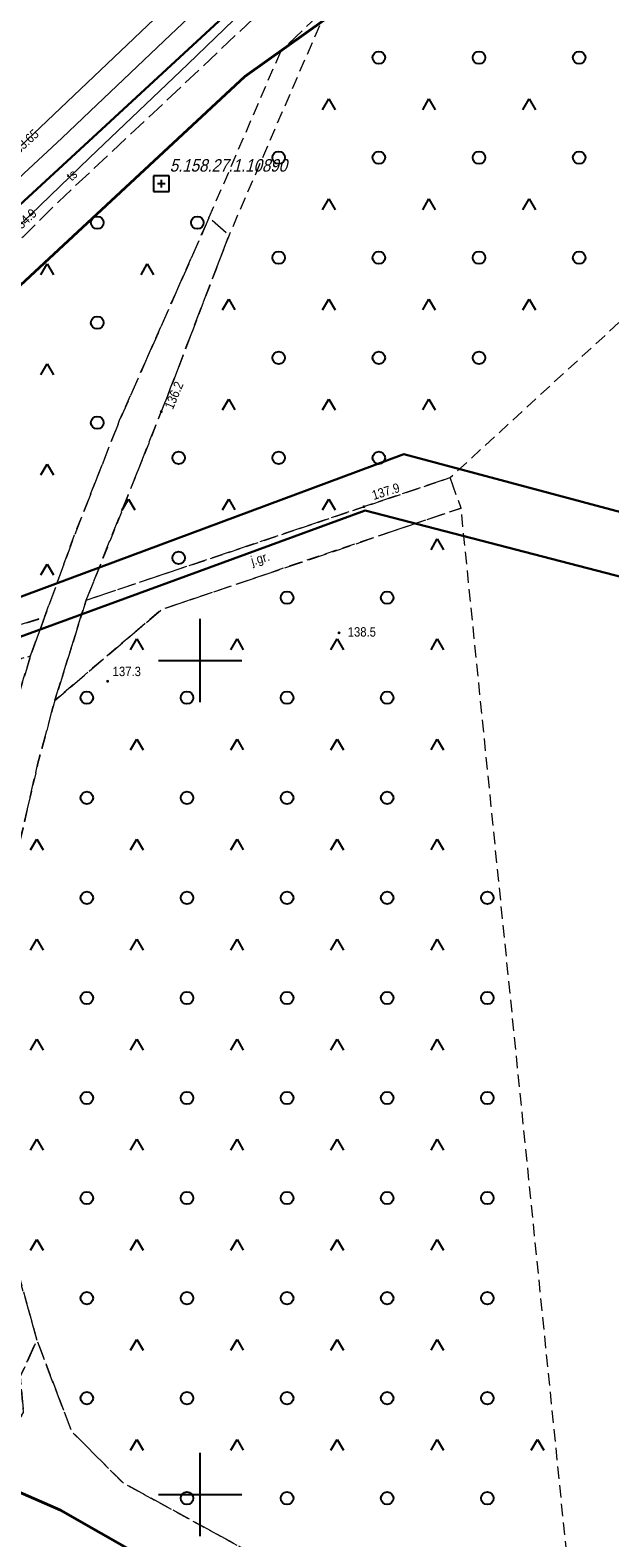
# Model space of a CAD drawing. Header units: metres. Extents: x 5548743 to 5556416, y 5707500 to 5714000.
# Tile 43 of 203: x 5551880 to 5551949, y 5711295 to 5711476. Entities that reach past the tile are written whole.
import ezdxf
from ezdxf.enums import TextEntityAlignment as Align

# ---------------------------------------------------------------- set-up
doc = ezdxf.new("R2010")
doc.units = ezdxf.units.M
doc.header["$MEASUREMENT"] = 0
for name, pattern in [('1.5_0.75', [2.25, 1.5, -0.75]), ('2.25_0.75', [3, 2.25, -0.75]), ('219-1000', [0])]:
    doc.linetypes.add(name, pattern=pattern)
doc.layers.get('0').update_dxf_attribs({"color": 2, "linetype": 'CONTINUOUS', "lineweight": 5})
for name, color, linetype in [('216-obręb ewidencyjny', 7, 'CONTINUOUS'), ('217-kontur klasyfikacyjny', 7, 'CONTINUOUS'), ('218-kontur użytku gruntowego', 7, 'CONTINUOUS'), ('219-działka ewidencyjna', 7, 'CONTINUOUS'), ('jezdnia', 7, 'CONTINUOUS'), ('jezdnia-Atr17', 7, 'CONTINUOUS'), ('pikieta naturalna', 7, 'CONTINUOUS'), ('pikieta naturalna-Atr2', 7, 'CONTINUOUS'), ('przewód kanalizacyjny', 7, 'CONTINUOUS'), ('przewód telekomunikacyjny podziemny', 7, 'CONTINUOUS'), ('przewód telekomunikacyjny podziemny-Atr1', 7, 'CONTINUOUS'), ('rzedna', 7, 'CONTINUOUS'), ('rzedna-Atr2', 7, 'CONTINUOUS'), ('Szczegółowa osnowa geodezyjna pozioma', 7, 'CONTINUOUS'), ('Szczegółowa osnowa geodezyjna pozioma-Atr103', 7, 'CONTINUOUS'), ('teren zalesiony', 7, 'CONTINUOUS'), ('Wstawianie ramki sekcyjnej z opisem', 7, 'CONTINUOUS')]:
    doc.layers.add(name, color=color, linetype=linetype)
doc.styles.get("Standard").update_dxf_attribs({"font": 'Working1250', "width": 0.75})

# ---------------------------------------------------------------- blocks, each defined once
blk = doc.blocks.new('OTZK3')
at = {"color": 0, "linetype": 'Continuous'}
for p, q in [((-0.75, -0.433), (0, 0.866)), ((0, 0.866), (0.75, -0.433))]:
    blk.add_line(p, q, dxfattribs=at)
blk = doc.blocks.new('OTZK1')
at = {"color": 0, "linetype": 'Continuous'}
blk.add_circle((0, 0), 0.75, dxfattribs=at)
blk = doc.blocks.new('PW01')
at = {"linetype": 'Continuous', "lineweight": 13}
h = blk.add_hatch(color=0, dxfattribs=at)
edge = h.paths.add_edge_path()
edge.add_arc((0, 0), 0.18, 0, 360)
blk = doc.blocks.new('OSSP')
at = {"color": 0}
for p, q in [((-0.939, 0.938), (-0.939, -0.938)), ((-0.939, 0.938), (-0.939, -0.938)), ((0.936, 0.938), (-0.939, 0.938)), ((0.936, 0.938), (-0.939, 0.938)), ((0.45, 0), (-0.45, 0)), ((0.45, 0), (-0.45, 0)), ((0, -0.45), (0, 0.45)), ((0, -0.45), (0, 0.45)), ((0.936, -0.938), (0.936, 0.938)), ((0.936, -0.938), (0.936, 0.938)), ((-0.939, -0.938), (0.936, -0.938)), ((-0.939, -0.938), (0.936, -0.938))]:
    blk.add_line(p, q, dxfattribs=at)
blk = doc.blocks.new('RAMKA1000K')
at = {"color": 0}
for p, q in [((700, 395), (700, 405)), ((695, 400), (705, 400)), ((700, 295), (700, 305)), ((695, 300), (705, 300))]:
    blk.add_line(p, q, dxfattribs=at)

msp = doc.modelspace()

# ---------------------------------------------------------------- linework, layer by layer
at = {"layer": '216-obręb ewidencyjny', "color": 4, "linetype": 'Continuous', "lineweight": 35, "flags": 128}
for points in [[(5551788.66, 5710987.51), (5551802.24, 5711129.93), (5551831.94, 5711232.47), (5551862.61, 5711261.35), (5551872.89, 5711270.89), (5551886.05, 5711286.29), (5551892.76, 5711290.25), (5551897.77, 5711289.86), (5551883.27, 5711298.11), (5551772.64, 5711346.55), (5551803.77, 5711375.52), (5551811.47, 5711382.69), (5551905.37, 5711470.06), (5551955.7, 5711505.94), (5552039.74, 5711552.34), (5552164.86, 5711578.01), (5552188.96, 5711591.55), (5552206.34, 5711605.86), (5552242.43, 5711655.77), (5552341.22, 5711740), (5552386.72, 5711777.83), (5552390.76, 5711790.34), (5552430.77, 5711812.79), (5552196.55, 5711872.33)], [(5552528.77, 5711746.49), (5552386.72, 5711777.83), (5552341.22, 5711740), (5552242.43, 5711655.77), (5552206.34, 5711605.86), (5552188.96, 5711591.55), (5552164.86, 5711578.01), (5552039.74, 5711552.34), (5551955.7, 5711505.94), (5551905.37, 5711470.06), (5551811.47, 5711382.69), (5551803.77, 5711375.52), (5551772.64, 5711346.55), (5551883.27, 5711298.11), (5551897.77, 5711289.86), (5551892.76, 5711290.25), (5551886.05, 5711286.29), (5551872.89, 5711270.89), (5551862.61, 5711261.35), (5551831.94, 5711232.47), (5551802.24, 5711129.93), (5551788.66, 5710987.51)]]:
    msp.add_lwpolyline(points, dxfattribs=at)
at = {"layer": '217-kontur klasyfikacyjny', "color": 3, "linetype": '1.5_0.75', "lineweight": 18, "flags": 128}
msp.add_lwpolyline([(5551837.87, 5711417.24), (5551926.63, 5711499.24)], dxfattribs=at)
at = {"layer": '218-kontur użytku gruntowego', "color": 70, "linetype": '1.5_0.75', "lineweight": 18, "flags": 128}
for points in [[(5551905.37, 5711470.06), (5551955.7, 5711505.94)], [(5551955.7, 5711505.94), (5551905.37, 5711470.06)], [(5551837.87, 5711417.24), (5551926.63, 5711499.24)], [(5551926.63, 5711499.24), (5551837.87, 5711417.24)], [(5551811.47, 5711382.69), (5551905.37, 5711470.06)], [(5551905.37, 5711470.06), (5551811.47, 5711382.69)], [(5551924.42, 5711424.74), (5551811.47, 5711382.69)], [(5551811.47, 5711382.69), (5551924.42, 5711424.74)], [(5552088.53, 5711380.88), (5551924.42, 5711424.74)], [(5551924.42, 5711424.74), (5552088.53, 5711380.88)], [(5551803.77, 5711375.52), (5551919.77, 5711418.02)], [(5551919.77, 5711418.02), (5551803.77, 5711375.52)], [(5551919.77, 5711418.02), (5552085.8, 5711374.92)], [(5552085.8, 5711374.92), (5551919.77, 5711418.02)], [(5551883.27, 5711298.11), (5551873.57, 5711302.36)], [(5551873.57, 5711302.36), (5551883.27, 5711298.11)], [(5551897.77, 5711289.86), (5551883.27, 5711298.11)], [(5551883.27, 5711298.11), (5551897.77, 5711289.86)]]:
    msp.add_lwpolyline(points, dxfattribs=at)
at = {"layer": '219-działka ewidencyjna', "color": 94, "linetype": '219-1000', "lineweight": 30, "flags": 128}
for points in [[(5551955.7, 5711505.94), (5551905.37, 5711470.06)], [(5551926.63, 5711499.24), (5551837.87, 5711417.24)], [(5551905.37, 5711470.06), (5551811.47, 5711382.69)], [(5551924.42, 5711424.74), (5551811.47, 5711382.69)], [(5551924.42, 5711424.74), (5552088.53, 5711380.88)], [(5551919.77, 5711418.02), (5551803.77, 5711375.52)], [(5551919.77, 5711418.02), (5552085.8, 5711374.92)], [(5551772.64, 5711346.55), (5551883.27, 5711298.11)], [(5551883.27, 5711298.11), (5551897.77, 5711289.86)]]:
    msp.add_lwpolyline(points, dxfattribs=at)
at = {"layer": 'jezdnia', "color": 252, "linetype": '2.25_0.75', "lineweight": 18, "flags": 128}
for points in [[(5551583.96, 5711391.49), (5551583.47, 5711386.8), (5551603.84, 5711384.02), (5551620.25, 5711381.14), (5551624.88, 5711380.41), (5551625.4, 5711379.68), (5551633.47, 5711377.73), (5551657.63, 5711371.29), (5551670.88, 5711366.71), (5551686.36, 5711359.46), (5551708.22, 5711348.62), (5551722.95, 5711340.89), (5551727.18, 5711339.32), (5551731.27, 5711338.24), (5551734.43, 5711337.43), (5551738.91, 5711337.13), (5551747.14, 5711337.54), (5551752.95, 5711338.25), (5551769.3, 5711343.77), (5551772.6, 5711347.23), (5551803.77, 5711375.52), (5551811.47, 5711382.69), (5551811.61, 5711382.81), (5551816.59, 5711387.44), (5551905.37, 5711470.06), (5551909.71, 5711473.15), (5551923.92, 5711486.54), (5551930.82, 5711492.48), (5551938.87, 5711499.01), (5551944.67, 5711502.93), (5551965.31, 5711514.64), (5551981.54, 5711523.95), (5552001.63, 5711534.18), (5552041.68, 5711554.65), (5552048.8, 5711557.85), (5552057.1, 5711560.04), (5552064.15, 5711562.19), (5552079.95, 5711565.02), (5552085.93, 5711565.96), (5552085.44, 5711571.33), (5552074.18, 5711569.3), (5552061.93, 5711567.03), (5552054.47, 5711565.02), (5552051.07, 5711563.88), (5552045.7, 5711561.76), (5552027.78, 5711553.43), (5552008.24, 5711543.85), (5551987.35, 5711532.06), (5551949.78, 5711511.09), (5551941.65, 5711506.12), (5551935.29, 5711502.67), (5551931.19, 5711499.84), (5551913.85, 5711484.09), (5551898.07, 5711469.13), (5551883.03, 5711455.03), (5551878.74, 5711450.78), (5551859.98, 5711433.7), (5551837.54, 5711412.74), (5551834.18, 5711410.09), (5551813.41, 5711390.56), (5551790.58, 5711368.47), (5551780.69, 5711359.23), (5551765.92, 5711348.44), (5551754.88, 5711343.98), (5551745.52, 5711341.77), (5551738.49, 5711341.89), (5551732.39, 5711343.46), (5551724.95, 5711345.97), (5551690.78, 5711362.5), (5551678.92, 5711368.08), (5551664.88, 5711374.38), (5551654.31, 5711377.45), (5551630.49, 5711383.8), (5551603.84, 5711388.45), (5551592.37, 5711390.03)], [(5551901.06, 5711453.08), (5551890.36, 5711428.83), (5551884.96, 5711415.08), (5551881.37, 5711405.21), (5551879.68, 5711400.56), (5551876.32, 5711389.5), (5551873.79, 5711377.84), (5551871.68, 5711364.97), (5551870.95, 5711352.8), (5551872.87, 5711330.4), (5551878.44, 5711314.14), (5551880.45, 5711318.5), (5551876.41, 5711332.99), (5551875.34, 5711349.42), (5551875.53, 5711358.64), (5551876.37, 5711365.47), (5551877.84, 5711375.83), (5551880.57, 5711387.71), (5551882.6, 5711395.22), (5551886.34, 5711407.23), (5551891.55, 5711420.26), (5551896.47, 5711432.7), (5551903.47, 5711451.02)], [(5551886.34, 5711407.23), (5551882.6, 5711395.22), (5551895.38, 5711406.13), (5551931.28, 5711418.28), (5551929.98, 5711421.95)], [(5551824.85, 5711387.5), (5551822.56, 5711384.29), (5551847.34, 5711391.01), (5551879.68, 5711400.56), (5551881.37, 5711405.21)], [(5551971.08, 5711254.73), (5551957.1, 5711261.74), (5551946.2, 5711270.46), (5551919.6, 5711285.57), (5551890.73, 5711301.42), (5551884.61, 5711307.55), (5551880.45, 5711318.5), (5551878.44, 5711314.14), (5551878.84, 5711309.83), (5551877.5, 5711307.9), (5551875.29, 5711307.34), (5551814.12, 5711332.28), (5551793.46, 5711340.82), (5551776.06, 5711347.65), (5551774.44, 5711348.23), (5551772.64, 5711346.55), (5551883.27, 5711298.11), (5551897.77, 5711289.86), (5551931.11, 5711270.92), (5551968.4, 5711249.68), (5551990.32, 5711236.51), (5552035.32, 5711209.46), (5552062.43, 5711193.21), (5552085.38, 5711183.51), (5552105.27, 5711175.1), (5552162.47, 5711159.78), (5552188.51, 5711156.93), (5552217.35, 5711156.09), (5552247.2, 5711155.54), (5552248.36, 5711153.96), (5552251.19, 5711146.59), (5552252.91, 5711152.6), (5552249.55, 5711158.08), (5552254.61, 5711158.51), (5552255.88, 5711162.93), (5552249.16, 5711162.36), (5552218.45, 5711159.93), (5552189.71, 5711161.11), (5552163.86, 5711164.37), (5552139.49, 5711171.25), (5552120.53, 5711177.59), (5552101.21, 5711182.89), (5552082.4, 5711189.71), (5552063.97, 5711197.66), (5552056.32, 5711202.16), (5552004.97, 5711233.17)]]:
    msp.add_lwpolyline(points, close=True, dxfattribs=at)
at = {"layer": 'przewód kanalizacyjny', "color": 34, "linetype": 'Continuous', "lineweight": 18, "flags": 128}
msp.add_lwpolyline([(5551962.9, 5711525.95), (5551943.2, 5711514.78), (5551917.73, 5711499.07), (5551876.83, 5711460.15), (5551833.57, 5711418.56), (5551792.93, 5711379.16), (5551774.01, 5711361.47), (5551764.56, 5711355.03), (5551753.59, 5711350.56), (5551745.13, 5711349.34), (5551736.57, 5711347.24), (5551729.59, 5711348.7), (5551722.02, 5711352.06), (5551664.97, 5711378.79), (5551663.8, 5711381.13), (5551663.34, 5711384.92), (5551663.88, 5711444.37), (5551664.21, 5711498.23), (5551663.93, 5711576.55), (5551665.4, 5711627.79)], dxfattribs=at)
at = {"layer": 'przewód telekomunikacyjny podziemny', "color": 30, "linetype": 'Continuous', "lineweight": 18, "flags": 128}
for points in [[(5551740.96, 5711343.6), (5551746.97, 5711343.73), (5551752.4, 5711344.71), (5551759.43, 5711347.08), (5551766.92, 5711350.69), (5551768.15, 5711351.72), (5551776.78, 5711357.82), (5551784.63, 5711364.57), (5551795.59, 5711374.78), (5551809.67, 5711388.15), (5551822.45, 5711400.33), (5551835.14, 5711412.15), (5551846.54, 5711422.53), (5551857.66, 5711432.9), (5551867.4, 5711441.98), (5551879.67, 5711453.45), (5551886.76, 5711460.28), (5551898.53, 5711471.53), (5551911.71, 5711484.27), (5551924.96, 5711496.33), (5551934.68, 5711503.78), (5551944.86, 5711510.54), (5551946.97, 5711511.89), (5551956.82, 5711517.55)], [(5551741.06, 5711347.86), (5551744.77, 5711348.49), (5551754.62, 5711350.39), (5551759.23, 5711351.25), (5551763.01, 5711352.72), (5551770.05, 5711356.51), (5551782.17, 5711366.77), (5551792.32, 5711377.2), (5551803.08, 5711386.46), (5551815.98, 5711398.25), (5551828.78, 5711410.55), (5551833.53, 5711415.02), (5551837.81, 5711419.15), (5551841.3, 5711422.99), (5551847.05, 5711428.87), (5551875.53, 5711455.09), (5551878.86, 5711458.42), (5551883.44, 5711462.66), (5551886.82, 5711465.89), (5551896.44, 5711475.06), (5551917.05, 5711494.57)]]:
    msp.add_lwpolyline(points, dxfattribs=at)
at = {"layer": 'teren zalesiony', "color": 3, "linetype": '1.5_0.75', "lineweight": 18, "flags": 128}
for points in [[(5551886.34, 5711407.23), (5551929.98, 5711421.95), (5552035.22, 5711518.73), (5552038.45, 5711539.03), (5552041.42, 5711550.36), (5552029.38, 5711545.47), (5552013.28, 5711537.73), (5551955.7, 5711505.94), (5551914.49, 5711476.56), (5551903.47, 5711451.02), (5551896.47, 5711432.7), (5551891.55, 5711420.26)], [(5551816.59, 5711387.44), (5551824.85, 5711387.5), (5551881.37, 5711405.21), (5551884.96, 5711415.08), (5551890.36, 5711428.83), (5551901.06, 5711453.08), (5551909.71, 5711473.15), (5551905.37, 5711470.06)], [(5551882.6, 5711395.22), (5551880.57, 5711387.71), (5551877.84, 5711375.83), (5551876.37, 5711365.47), (5551875.34, 5711349.42), (5551876.41, 5711332.99), (5551880.45, 5711318.5), (5551884.61, 5711307.55), (5551890.73, 5711301.42), (5551919.6, 5711285.57), (5551946.2, 5711270.46), (5551931.28, 5711418.28), (5551895.38, 5711406.13)], [(5551774.44, 5711348.23), (5551776.06, 5711347.65), (5551793.46, 5711340.82), (5551814.12, 5711332.28), (5551875.29, 5711307.34), (5551877.5, 5711307.9), (5551878.84, 5711309.83), (5551878.44, 5711314.14), (5551872.87, 5711330.4), (5551870.95, 5711352.8), (5551871.68, 5711364.97), (5551873.79, 5711377.84), (5551876.32, 5711389.5), (5551879.68, 5711400.56), (5551847.34, 5711391.01), (5551822.56, 5711384.29), (5551811.61, 5711382.81), (5551803.77, 5711375.52)]]:
    msp.add_lwpolyline(points, close=True, dxfattribs=at)

# ---------------------------------------------------------------- block references
at = {"layer": 'pikieta naturalna', "color": 252, "linetype": 'Continuous', "lineweight": 13}
for p in [(5551895.35, 5711429.86), (5551919.64, 5711418.46), (5551916.65, 5711403.33), (5551888.92, 5711397.52)]:
    msp.add_blockref('PW01', p, dxfattribs=at)
at = {"layer": 'rzedna', "color": 30, "linetype": 'Continuous', "lineweight": 18}
msp.add_blockref('PW01', (5551879.67, 5711453.45), dxfattribs=at)
at = {"layer": 'Szczegółowa osnowa geodezyjna pozioma', "color": 252, "linetype": 'Continuous', "lineweight": 13}
msp.add_blockref('OSSP', (5551895.361, 5711457.188), dxfattribs=at)
at = {"layer": 'teren zalesiony', "color": 3, "linetype": 'Continuous', "lineweight": 18}
for name, p in [('OTZK1', (5551921.426, 5711472.316)), ('OTZK1', (5551933.426, 5711472.316)), ('OTZK1', (5551945.426, 5711472.316)), ('OTZK3', (5551915.426, 5711466.496)), ('OTZK3', (5551927.426, 5711466.496)), ('OTZK3', (5551939.426, 5711466.496)), ('OTZK1', (5551909.426, 5711460.316)), ('OTZK1', (5551921.426, 5711460.316)), ('OTZK1', (5551933.426, 5711460.316)), ('OTZK1', (5551945.426, 5711460.316)), ('OTZK3', (5551915.426, 5711454.496)), ('OTZK3', (5551927.426, 5711454.496)), ('OTZK3', (5551939.426, 5711454.496)), ('OTZK1', (5551887.676, 5711452.526)), ('OTZK1', (5551899.676, 5711452.526)), ('OTZK3', (5551881.676, 5711446.706)), ('OTZK3', (5551893.676, 5711446.706)), ('OTZK1', (5551909.426, 5711448.316)), ('OTZK1', (5551921.426, 5711448.316)), ('OTZK1', (5551933.426, 5711448.316)), ('OTZK1', (5551945.426, 5711448.316)), ('OTZK3', (5551903.426, 5711442.496)), ('OTZK3', (5551915.426, 5711442.496)), ('OTZK3', (5551927.426, 5711442.496)), ('OTZK3', (5551939.426, 5711442.496)), ('OTZK1', (5551887.676, 5711440.526)), ('OTZK1', (5551909.426, 5711436.316)), ('OTZK1', (5551921.426, 5711436.316)), ('OTZK1', (5551933.426, 5711436.316)), ('OTZK3', (5551881.676, 5711434.706)), ('OTZK3', (5551903.426, 5711430.496)), ('OTZK3', (5551915.426, 5711430.496)), ('OTZK3', (5551927.426, 5711430.496)), ('OTZK1', (5551887.676, 5711428.526)), ('OTZK1', (5551897.426, 5711424.316)), ('OTZK1', (5551909.426, 5711424.316)), ('OTZK1', (5551921.426, 5711424.316)), ('OTZK3', (5551881.676, 5711422.706)), ('OTZK3', (5551891.426, 5711418.496)), ('OTZK3', (5551903.426, 5711418.496)), ('OTZK3', (5551915.426, 5711418.496)), ('OTZK3', (5551928.426, 5711413.726)), ('OTZK3', (5551881.676, 5711410.706)), ('OTZK1', (5551897.426, 5711412.316)), ('OTZK1', (5551910.426, 5711407.546)), ('OTZK1', (5551922.426, 5711407.546)), ('OTZK3', (5551892.426, 5711401.726)), ('OTZK3', (5551904.426, 5711401.726)), ('OTZK3', (5551916.426, 5711401.726)), ('OTZK3', (5551928.426, 5711401.726)), ('OTZK1', (5551886.426, 5711395.546)), ('OTZK1', (5551898.426, 5711395.546)), ('OTZK1', (5551910.426, 5711395.546)), ('OTZK1', (5551922.426, 5711395.546)), ('OTZK3', (5551892.426, 5711389.726)), ('OTZK3', (5551904.426, 5711389.726)), ('OTZK3', (5551916.426, 5711389.726)), ('OTZK3', (5551928.426, 5711389.726)), ('OTZK1', (5551886.426, 5711383.546)), ('OTZK1', (5551898.426, 5711383.546)), ('OTZK1', (5551910.426, 5711383.546)), ('OTZK1', (5551922.426, 5711383.546)), ('OTZK3', (5551880.426, 5711377.726)), ('OTZK3', (5551892.426, 5711377.726)), ('OTZK3', (5551904.426, 5711377.726)), ('OTZK3', (5551916.426, 5711377.726)), ('OTZK3', (5551928.426, 5711377.726)), ('OTZK1', (5551886.426, 5711371.546)), ('OTZK1', (5551898.426, 5711371.546)), ('OTZK1', (5551910.426, 5711371.546)), ('OTZK1', (5551922.426, 5711371.546)), ('OTZK1', (5551934.426, 5711371.546)), ('OTZK3', (5551880.426, 5711365.726)), ('OTZK3', (5551892.426, 5711365.726)), ('OTZK3', (5551904.426, 5711365.726)), ('OTZK3', (5551916.426, 5711365.726)), ('OTZK3', (5551928.426, 5711365.726)), ('OTZK1', (5551886.426, 5711359.546)), ('OTZK1', (5551898.426, 5711359.546)), ('OTZK1', (5551910.426, 5711359.546)), ('OTZK1', (5551922.426, 5711359.546)), ('OTZK1', (5551934.426, 5711359.546)), ('OTZK3', (5551880.426, 5711353.726)), ('OTZK3', (5551892.426, 5711353.726)), ('OTZK3', (5551904.426, 5711353.726)), ('OTZK3', (5551916.426, 5711353.726)), ('OTZK3', (5551928.426, 5711353.726)), ('OTZK1', (5551886.426, 5711347.546)), ('OTZK1', (5551898.426, 5711347.546)), ('OTZK1', (5551910.426, 5711347.546)), ('OTZK1', (5551922.426, 5711347.546)), ('OTZK1', (5551934.426, 5711347.546)), ('OTZK3', (5551880.426, 5711341.726)), ('OTZK3', (5551892.426, 5711341.726)), ('OTZK3', (5551904.426, 5711341.726)), ('OTZK3', (5551916.426, 5711341.726)), ('OTZK3', (5551928.426, 5711341.726)), ('OTZK1', (5551886.426, 5711335.546)), ('OTZK1', (5551898.426, 5711335.546)), ('OTZK1', (5551910.426, 5711335.546)), ('OTZK1', (5551922.426, 5711335.546)), ('OTZK1', (5551934.426, 5711335.546)), ('OTZK3', (5551880.426, 5711329.726)), ('OTZK3', (5551892.426, 5711329.726)), ('OTZK3', (5551904.426, 5711329.726)), ('OTZK3', (5551916.426, 5711329.726)), ('OTZK3', (5551928.426, 5711329.726)), ('OTZK1', (5551886.426, 5711323.546)), ('OTZK1', (5551898.426, 5711323.546)), ('OTZK1', (5551910.426, 5711323.546)), ('OTZK1', (5551922.426, 5711323.546)), ('OTZK1', (5551934.426, 5711323.546)), ('OTZK3', (5551892.426, 5711317.726)), ('OTZK3', (5551904.426, 5711317.726)), ('OTZK3', (5551916.426, 5711317.726)), ('OTZK3', (5551928.426, 5711317.726)), ('OTZK1', (5551886.426, 5711311.546)), ('OTZK1', (5551898.426, 5711311.546)), ('OTZK1', (5551910.426, 5711311.546)), ('OTZK1', (5551922.426, 5711311.546)), ('OTZK1', (5551934.426, 5711311.546)), ('OTZK3', (5551892.426, 5711305.726)), ('OTZK3', (5551904.426, 5711305.726)), ('OTZK3', (5551916.426, 5711305.726)), ('OTZK3', (5551928.426, 5711305.726)), ('OTZK3', (5551940.426, 5711305.726)), ('OTZK1', (5551898.426, 5711299.546)), ('OTZK1', (5551910.426, 5711299.546)), ('OTZK1', (5551922.426, 5711299.546)), ('OTZK1', (5551934.426, 5711299.546))]:
    msp.add_blockref(name, p, dxfattribs=at)
at = {"layer": 'Wstawianie ramki sekcyjnej z opisem', "color": 8, "linetype": 'Continuous', "lineweight": 5}
msp.add_blockref('RAMKA1000K', (5551200, 5711000), dxfattribs=at)
msp.add_blockref('RAMKA1000K', (5551200, 5711000), dxfattribs=at)
msp.add_blockref('RAMKA1000K', (5551200, 5711000), dxfattribs=at)
msp.add_blockref('RAMKA1000K', (5551200, 5711000), dxfattribs=at)

# ---------------------------------------------------------------- texts
at = {"layer": 'jezdnia-Atr17', "color": 252, "width": 0.9}
msp.add_text('j.gr.', height=1.125, rotation=16.085, dxfattribs=at).set_placement((5551906.28, 5711411.39))
at = {"layer": 'pikieta naturalna-Atr2', "color": 252, "width": 0.9}
for s, rotation, p in [('136.2', 67.116, (5551896.73, 5711430.04)), ('137.9', 17.333, (5551920.8, 5711419.25))]:
    msp.add_text(s, height=1.125, rotation=rotation, dxfattribs=at).set_placement(p)
for s, p in [('138.5', (5551917.69, 5711402.88)), ('137.3', (5551889.52, 5711398.14))]:
    msp.add_text(s, height=1.125, dxfattribs=at).set_placement(p)
at = {"layer": 'przewód telekomunikacyjny podziemny-Atr1', "color": 30, "width": 0.9}
msp.add_text('ts', height=1.125, rotation=43.93, dxfattribs=at).set_placement((5551884.24, 5711457.85), align=Align.MIDDLE_LEFT)
at = {"layer": 'rzedna-Atr2', "color": 34, "width": 0.9}
msp.add_text('133.65', height=1.125, rotation=42.265, dxfattribs=at).set_placement((5551877.34, 5711460.63), align=Align.MIDDLE_LEFT)
at = {"layer": 'rzedna-Atr2', "color": 30, "width": 0.9}
msp.add_text('134.9', height=1.125, rotation=43.07, dxfattribs=at).set_placement((5551877.67, 5711451.58), align=Align.MIDDLE_LEFT)
at = {"layer": 'Szczegółowa osnowa geodezyjna pozioma-Atr103', "color": 252, "oblique": 15, "width": 0.9}
msp.add_text('5.158.27.1.10890', height=1.5, dxfattribs=at).set_placement((5551896.361, 5711458.188), align=Align.BOTTOM_LEFT)

doc.saveas('drawing.dxf')
